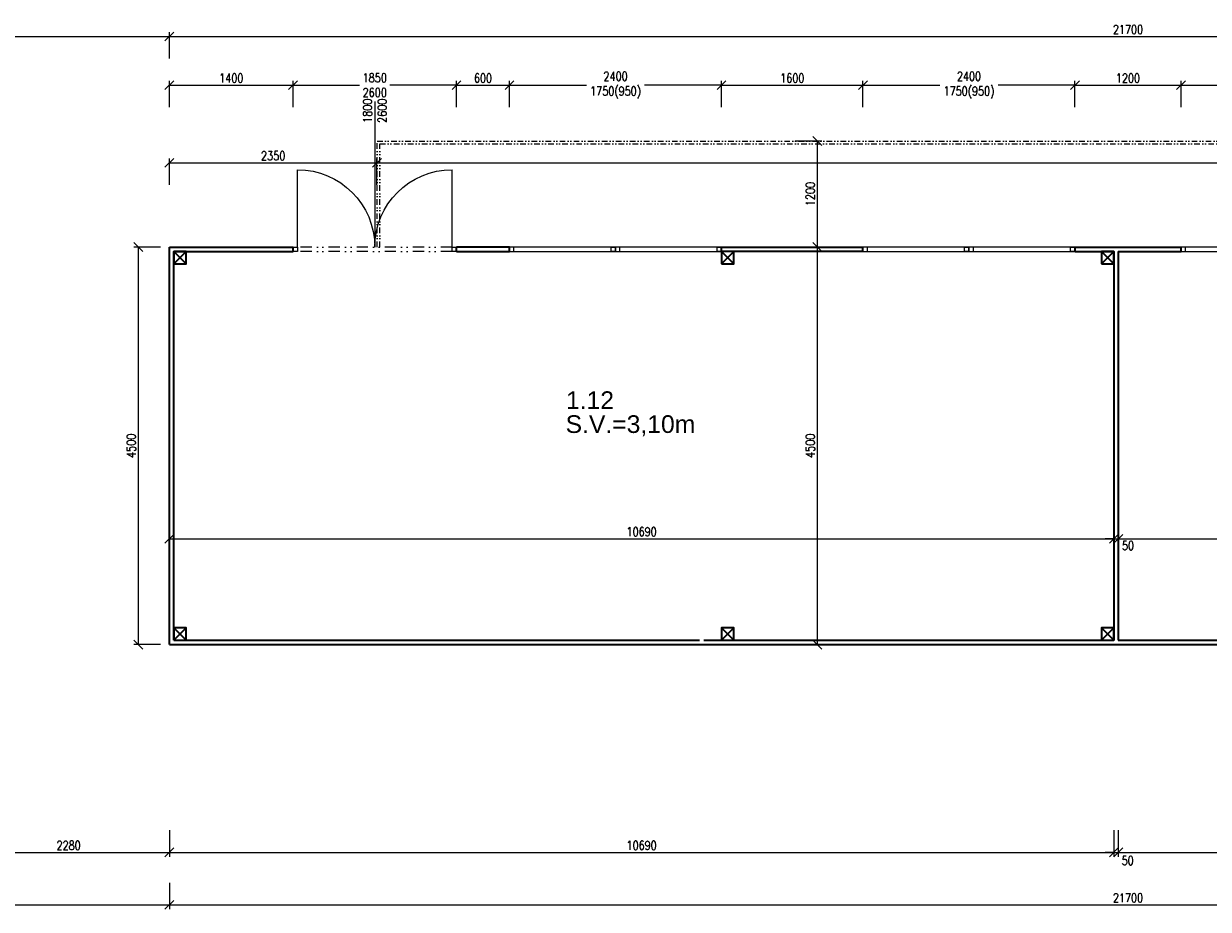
# Model space of a CAD drawing. Header units: millimetres. Extents: x -485339 to 350584, y -1189934 to 0.
# Tile 137 of 178: x 46097 to 59504, y -1099931 to -1089907. Entities that reach past the tile are written whole.
import ezdxf

# ---------------------------------------------------------------- set-up
doc = ezdxf.new("R2010")
doc.units = ezdxf.units.MM
doc.header["$LTSCALE"] = 10
doc.linetypes.add('DĚLICÍ2', pattern=[15.875, 6.35, -3.175, 0, -3.175, 0, -3.175])
doc.layers.get('Defpoints').update_dxf_attribs({"color": 201})
for name, color, linetype, lineweight in [('St__otvory_dveře', 40, 'Continuous', 18), ('St_kóty', 132, 'Continuous', 18), ('St_otvory_okna', 40, 'Continuous', 18), ('St_plocha_místnosti', 250, 'Continuous', 18), ('St_popis_otvory', 40, 'Continuous', 18), ('St_sloupy_opláštění_půdorys', 25, 'Continuous', 35), ('St_čáry_nad', 250, 'DĚLICÍ2', 18), ('St_čáry_obrys', 5, 'Continuous', 35)]:
    doc.layers.add(name, color=color, linetype=linetype, lineweight=lineweight)
doc.styles.add('Andy', font='arial.ttf')
doc.styles.get("Standard").update_dxf_attribs({"font": 'simplex.shx', "width": 0.8})
doc.dimstyles.new('stavebníM50 vnitřní', dxfattribs={"dimtxt": 100, "dimasz": 100, "dimexe": 50, "dimexo": 100, "dimgap": 30, "dimtad": 1, "dimdec": 0, "dimtxsty": 'Standard', "dimblk": 'OBLIQUE', "dimcen": 2.5, "dimclrd": 256, "dimclre": 256, "dimclrt": 256, "dimadec": 0, "dimazin": 0, "dimtfac": 1, "dimtdec": 0, "dimtmove": 2, "dimatfit": 2, "dimldrblk": 'OBLIQUE', "dimfxl": 250, "dimfxlon": 1, "dimlwd": -1, "dimlwe": -1, "dimarcsym": 0})

# ---------------------------------------------------------------- blocks, each defined once
blk = doc.blocks.new('G$C2F820337')
at = {"layer": 'St_sloupy_opláštění_půdorys', "ltscale": 2}
blk.add_lwpolyline([(-70, -70), (70, -70), (70, 70), (-70, 70)], close=True, dxfattribs=at)
for points in [[(-70, 70), (70, -70)], [(70, 70), (-70, -70)]]:
    blk.add_lwpolyline(points, dxfattribs=at)
blk = doc.blocks.new('G$C325A9F68')
at = {"layer": 'St_otvory_okna', "ltscale": 2}
for points in [[(0, 0), (1200, 0), (1200, 50), (0, 50)], [(0, 0), (50, 0), (50, 50), (0, 50)], [(1200, 0), (1150, 0), (1150, 50), (1200, 50)]]:
    blk.add_lwpolyline(points, close=True, dxfattribs=at)
blk = doc.blocks.new('G$C73FA397A')
at = {"layer": 'St__otvory_dveře', "ltscale": 2}
for points in [[(0, -50), (50, -50), (50, 0), (0, 0)], [(1800, -50), (1850, -50), (1850, 0), (1800, 0)]]:
    blk.add_lwpolyline(points, close=True, dxfattribs=at)
at = {"layer": 'St__otvory_dveře', "linetype": 'DĚLICÍ2', "ltscale": 2}
for points in [[(1800, 0), (50, 0)], [(1800, -50), (50, -50)]]:
    blk.add_lwpolyline(points, dxfattribs=at)
at = {"layer": 'St__otvory_dveře', "ltscale": 2}
for points in [[(50, -50), (50, -925)], [(1800, -50), (1800, -925)]]:
    blk.add_lwpolyline(points, dxfattribs=at)
for centre, start, end in [((50, -50), 270, 0), ((1800, -50), 180, 270)]:
    blk.add_arc(centre, 875, start, end, dxfattribs=at)
blk = doc.blocks.new('_OBLIQUE')
at = {"color": 0, "linetype": 'ByBlock'}
blk.add_line((-0.5, -0.5), (0.5, 0.5), dxfattribs=at)
blk = doc.blocks.new('*D5974')
at = {"layer": 'Defpoints', "color": 0}
for p in [(39915, -1096935), (47745, -1096935), (47745, -1099881)]:
    blk.add_point(p, dxfattribs=at)
at = {"layer": 'St_kóty'}
for p, q in [((39915, -1099631), (39915, -1099931)), ((47745, -1099631), (47745, -1099931)), ((39915, -1099881), (47745, -1099881))]:
    blk.add_line(p, q, dxfattribs=at)
at = {"layer": 'St_kóty', "linetype": 'ByBlock', "xscale": 100, "yscale": 100, "zscale": 100, "rotation": 180}
blk.add_blockref('_OBLIQUE', (39915, -1099881), dxfattribs=at)
at = {"layer": 'St_kóty', "linetype": 'ByBlock', "xscale": 100, "yscale": 100, "zscale": 100}
blk.add_blockref('_OBLIQUE', (47745, -1099881), dxfattribs=at)
at = {"layer": 'St_kóty', "insert": (43830, -1099801), "char_height": 100, "attachment_point": 5}
blk.add_mtext('7830', dxfattribs=at)
blk = doc.blocks.new('*D5975')
at = {"layer": 'Defpoints', "color": 0}
for p in [(58435, -1096291), (47745, -1096341), (58435, -1099287)]:
    blk.add_point(p, dxfattribs=at)
at = {"layer": 'St_kóty'}
for p, q in [((47745, -1099037), (47745, -1099337)), ((58435, -1099037), (58435, -1099337)), ((47745, -1099287), (58435, -1099287))]:
    blk.add_line(p, q, dxfattribs=at)
at = {"layer": 'St_kóty', "linetype": 'ByBlock', "xscale": 100, "yscale": 100, "zscale": 100, "rotation": 180}
blk.add_blockref('_OBLIQUE', (47745, -1099287), dxfattribs=at)
at = {"layer": 'St_kóty', "linetype": 'ByBlock', "xscale": 100, "yscale": 100, "zscale": 100}
blk.add_blockref('_OBLIQUE', (58435, -1099287), dxfattribs=at)
at = {"layer": 'St_kóty', "insert": (53090, -1099207), "char_height": 100, "attachment_point": 5}
blk.add_mtext('10690', dxfattribs=at)
blk = doc.blocks.new('*D5976')
at = {"layer": 'Defpoints', "color": 0}
for p in [(58435, -1096291), (58485, -1096291), (58485, -1099287)]:
    blk.add_point(p, dxfattribs=at)
at = {"layer": 'St_kóty'}
for p, q in [((58435, -1099037), (58435, -1099337)), ((58485, -1099037), (58485, -1099337)), ((58435, -1099287), (58335, -1099287)), ((58435, -1099287), (58485, -1099287)), ((58485, -1099287), (58585, -1099287))]:
    blk.add_line(p, q, dxfattribs=at)
at = {"layer": 'St_kóty', "linetype": 'ByBlock', "xscale": 100, "yscale": 100, "zscale": 100}
blk.add_blockref('_OBLIQUE', (58435, -1099287), dxfattribs=at)
at = {"layer": 'St_kóty', "linetype": 'ByBlock', "xscale": 100, "yscale": 100, "zscale": 100, "rotation": 180}
blk.add_blockref('_OBLIQUE', (58485, -1099287), dxfattribs=at)
at = {"layer": 'St_kóty', "insert": (58592, -1099380), "char_height": 100, "attachment_point": 5}
blk.add_mtext('50', dxfattribs=at)
blk = doc.blocks.new('*D5977')
at = {"layer": 'Defpoints', "color": 0}
for p in [(58485, -1096291), (69445, -1096341), (69445, -1099287)]:
    blk.add_point(p, dxfattribs=at)
at = {"layer": 'St_kóty'}
for p, q in [((58485, -1099037), (58485, -1099337)), ((69445, -1099037), (69445, -1099337)), ((58485, -1099287), (69445, -1099287))]:
    blk.add_line(p, q, dxfattribs=at)
at = {"layer": 'St_kóty', "linetype": 'ByBlock', "xscale": 100, "yscale": 100, "zscale": 100, "rotation": 180}
blk.add_blockref('_OBLIQUE', (58485, -1099287), dxfattribs=at)
at = {"layer": 'St_kóty', "linetype": 'ByBlock', "xscale": 100, "yscale": 100, "zscale": 100}
blk.add_blockref('_OBLIQUE', (69445, -1099287), dxfattribs=at)
at = {"layer": 'St_kóty', "insert": (63965, -1099207), "char_height": 100, "attachment_point": 5}
blk.add_mtext('10960', dxfattribs=at)
blk = doc.blocks.new('*D6004')
at = {"layer": 'Defpoints', "color": 0}
for p in [(47745, -1096935), (69445, -1096935), (69445, -1099881)]:
    blk.add_point(p, dxfattribs=at)
at = {"layer": 'St_kóty'}
for p, q in [((47745, -1099631), (47745, -1099931)), ((69445, -1099631), (69445, -1099931)), ((47745, -1099881), (69445, -1099881))]:
    blk.add_line(p, q, dxfattribs=at)
at = {"layer": 'St_kóty', "linetype": 'ByBlock', "xscale": 100, "yscale": 100, "zscale": 100, "rotation": 180}
blk.add_blockref('_OBLIQUE', (47745, -1099881), dxfattribs=at)
at = {"layer": 'St_kóty', "linetype": 'ByBlock', "xscale": 100, "yscale": 100, "zscale": 100}
blk.add_blockref('_OBLIQUE', (69445, -1099881), dxfattribs=at)
at = {"layer": 'St_kóty', "insert": (58595, -1099801), "char_height": 100, "attachment_point": 5}
blk.add_mtext('21700', dxfattribs=at)
blk = doc.blocks.new('*D6011')
at = {"layer": 'Defpoints', "color": 0}
for p in [(45465, -1096685), (47745, -1096935), (47745, -1099287)]:
    blk.add_point(p, dxfattribs=at)
at = {"layer": 'St_kóty'}
for p, q in [((45465, -1099037), (45465, -1099337)), ((47745, -1099037), (47745, -1099337)), ((45465, -1099287), (47745, -1099287))]:
    blk.add_line(p, q, dxfattribs=at)
at = {"layer": 'St_kóty', "linetype": 'ByBlock', "xscale": 100, "yscale": 100, "zscale": 100, "rotation": 180}
blk.add_blockref('_OBLIQUE', (45465, -1099287), dxfattribs=at)
at = {"layer": 'St_kóty', "linetype": 'ByBlock', "xscale": 100, "yscale": 100, "zscale": 100}
blk.add_blockref('_OBLIQUE', (47745, -1099287), dxfattribs=at)
at = {"layer": 'St_kóty', "insert": (46605, -1099207), "char_height": 100, "attachment_point": 5}
blk.add_mtext('2280', dxfattribs=at)
blk = doc.blocks.new('*D6014')
at = {"layer": 'Defpoints', "color": 0}
for p in [(47745, -1090053), (39915, -1091160), (47745, -1091160)]:
    blk.add_point(p, dxfattribs=at)
at = {"layer": 'St_kóty'}
for p, q in [((39915, -1090303), (39915, -1090003)), ((39915, -1090053), (47745, -1090053)), ((47745, -1090303), (47745, -1090003))]:
    blk.add_line(p, q, dxfattribs=at)
at = {"layer": 'St_kóty', "linetype": 'ByBlock', "xscale": 100, "yscale": 100, "zscale": 100, "rotation": 180}
blk.add_blockref('_OBLIQUE', (39915, -1090053), dxfattribs=at)
at = {"layer": 'St_kóty', "linetype": 'ByBlock', "xscale": 100, "yscale": 100, "zscale": 100}
blk.add_blockref('_OBLIQUE', (47745, -1090053), dxfattribs=at)
at = {"layer": 'St_kóty', "insert": (43830, -1089973), "char_height": 100, "attachment_point": 5}
blk.add_mtext('7830', dxfattribs=at)
blk = doc.blocks.new('*D6015')
at = {"layer": 'Defpoints', "color": 0}
for p in [(69445, -1090053), (47745, -1091160), (69445, -1092274)]:
    blk.add_point(p, dxfattribs=at)
at = {"layer": 'St_kóty'}
for p, q in [((47745, -1090303), (47745, -1090003)), ((47745, -1090053), (69445, -1090053)), ((69445, -1090303), (69445, -1090003))]:
    blk.add_line(p, q, dxfattribs=at)
at = {"layer": 'St_kóty', "linetype": 'ByBlock', "xscale": 100, "yscale": 100, "zscale": 100, "rotation": 180}
blk.add_blockref('_OBLIQUE', (47745, -1090053), dxfattribs=at)
at = {"layer": 'St_kóty', "linetype": 'ByBlock', "xscale": 100, "yscale": 100, "zscale": 100}
blk.add_blockref('_OBLIQUE', (69445, -1090053), dxfattribs=at)
at = {"layer": 'St_kóty', "insert": (58595, -1089973), "char_height": 100, "attachment_point": 5}
blk.add_mtext('21700', dxfattribs=at)
blk = doc.blocks.new('*D6022')
at = {"layer": 'Defpoints', "color": 0}
for p in [(49145, -1090603), (47745, -1093286), (49145, -1093286)]:
    blk.add_point(p, dxfattribs=at)
at = {"layer": 'St_kóty'}
for p, q in [((47745, -1090853), (47745, -1090553)), ((47745, -1090603), (49145, -1090603)), ((49145, -1090853), (49145, -1090553))]:
    blk.add_line(p, q, dxfattribs=at)
at = {"layer": 'St_kóty', "linetype": 'ByBlock', "xscale": 100, "yscale": 100, "zscale": 100, "rotation": 180}
blk.add_blockref('_OBLIQUE', (47745, -1090603), dxfattribs=at)
at = {"layer": 'St_kóty', "linetype": 'ByBlock', "xscale": 100, "yscale": 100, "zscale": 100}
blk.add_blockref('_OBLIQUE', (49145, -1090603), dxfattribs=at)
at = {"layer": 'St_kóty', "insert": (48445, -1090523), "char_height": 100, "attachment_point": 5}
blk.add_mtext('1400', dxfattribs=at)
blk = doc.blocks.new('*D6023')
at = {"layer": 'Defpoints', "color": 0}
for p in [(50995, -1090603), (49145, -1093286), (50995, -1093336)]:
    blk.add_point(p, dxfattribs=at)
at = {"layer": 'St_kóty'}
for p, q in [((49145, -1090853), (49145, -1090553)), ((49145, -1090603), (49899, -1090603)), ((50995, -1090603), (50241, -1090603)), ((50995, -1090853), (50995, -1090553))]:
    blk.add_line(p, q, dxfattribs=at)
at = {"layer": 'St_kóty', "linetype": 'ByBlock', "xscale": 100, "yscale": 100, "zscale": 100, "rotation": 180}
blk.add_blockref('_OBLIQUE', (49145, -1090603), dxfattribs=at)
at = {"layer": 'St_kóty', "linetype": 'ByBlock', "xscale": 100, "yscale": 100, "zscale": 100}
blk.add_blockref('_OBLIQUE', (50995, -1090603), dxfattribs=at)
at = {"layer": 'St_kóty', "insert": (50070, -1090603), "char_height": 100, "attachment_point": 5}
blk.add_mtext('1850\\P2600', dxfattribs=at)
blk = doc.blocks.new('*D6024')
at = {"layer": 'Defpoints', "color": 0}
for p in [(51595, -1090603), (50995, -1093336), (51595, -1093311)]:
    blk.add_point(p, dxfattribs=at)
at = {"layer": 'St_kóty'}
for p, q in [((50995, -1090853), (50995, -1090553)), ((50995, -1090603), (51595, -1090603)), ((51595, -1090853), (51595, -1090553))]:
    blk.add_line(p, q, dxfattribs=at)
at = {"layer": 'St_kóty', "linetype": 'ByBlock', "xscale": 100, "yscale": 100, "zscale": 100, "rotation": 180}
blk.add_blockref('_OBLIQUE', (50995, -1090603), dxfattribs=at)
at = {"layer": 'St_kóty', "linetype": 'ByBlock', "xscale": 100, "yscale": 100, "zscale": 100}
blk.add_blockref('_OBLIQUE', (51595, -1090603), dxfattribs=at)
at = {"layer": 'St_kóty', "insert": (51295, -1090523), "char_height": 100, "attachment_point": 5}
blk.add_mtext('600', dxfattribs=at)
blk = doc.blocks.new('*D6025')
at = {"layer": 'Defpoints', "color": 0}
for p in [(53995, -1090603), (51595, -1093311), (53995, -1093311)]:
    blk.add_point(p, dxfattribs=at)
at = {"layer": 'St_kóty'}
for p, q in [((51595, -1090853), (51595, -1090553)), ((51595, -1090603), (52466, -1090603)), ((53995, -1090603), (53124, -1090603)), ((53995, -1090853), (53995, -1090553))]:
    blk.add_line(p, q, dxfattribs=at)
at = {"layer": 'St_kóty', "linetype": 'ByBlock', "xscale": 100, "yscale": 100, "zscale": 100, "rotation": 180}
blk.add_blockref('_OBLIQUE', (51595, -1090603), dxfattribs=at)
at = {"layer": 'St_kóty', "linetype": 'ByBlock', "xscale": 100, "yscale": 100, "zscale": 100}
blk.add_blockref('_OBLIQUE', (53995, -1090603), dxfattribs=at)
at = {"layer": 'St_kóty', "insert": (52795, -1090603), "char_height": 100, "attachment_point": 5}
blk.add_mtext('2400\\P1750(950)', dxfattribs=at)
blk = doc.blocks.new('*D6026')
at = {"layer": 'Defpoints', "color": 0}
for p in [(55595, -1090603), (53995, -1093311), (55595, -1093311)]:
    blk.add_point(p, dxfattribs=at)
at = {"layer": 'St_kóty'}
for p, q in [((53995, -1090853), (53995, -1090553)), ((53995, -1090603), (55595, -1090603)), ((55595, -1090853), (55595, -1090553))]:
    blk.add_line(p, q, dxfattribs=at)
at = {"layer": 'St_kóty', "linetype": 'ByBlock', "xscale": 100, "yscale": 100, "zscale": 100, "rotation": 180}
blk.add_blockref('_OBLIQUE', (53995, -1090603), dxfattribs=at)
at = {"layer": 'St_kóty', "linetype": 'ByBlock', "xscale": 100, "yscale": 100, "zscale": 100}
blk.add_blockref('_OBLIQUE', (55595, -1090603), dxfattribs=at)
at = {"layer": 'St_kóty', "insert": (54795, -1090523), "char_height": 100, "attachment_point": 5}
blk.add_mtext('1600', dxfattribs=at)
blk = doc.blocks.new('*D6027')
at = {"layer": 'Defpoints', "color": 0}
for p in [(57995, -1090603), (55595, -1093311), (57995, -1093311)]:
    blk.add_point(p, dxfattribs=at)
at = {"layer": 'St_kóty'}
for p, q in [((55595, -1090853), (55595, -1090553)), ((55595, -1090603), (56466, -1090603)), ((57995, -1090603), (57124, -1090603)), ((57995, -1090853), (57995, -1090553))]:
    blk.add_line(p, q, dxfattribs=at)
at = {"layer": 'St_kóty', "linetype": 'ByBlock', "xscale": 100, "yscale": 100, "zscale": 100, "rotation": 180}
blk.add_blockref('_OBLIQUE', (55595, -1090603), dxfattribs=at)
at = {"layer": 'St_kóty', "linetype": 'ByBlock', "xscale": 100, "yscale": 100, "zscale": 100}
blk.add_blockref('_OBLIQUE', (57995, -1090603), dxfattribs=at)
at = {"layer": 'St_kóty', "insert": (56795, -1090603), "char_height": 100, "attachment_point": 5}
blk.add_mtext('2400\\P1750(950)', dxfattribs=at)
blk = doc.blocks.new('*D6028')
at = {"layer": 'Defpoints', "color": 0}
for p in [(59195, -1090603), (57995, -1093311), (59195, -1093311)]:
    blk.add_point(p, dxfattribs=at)
at = {"layer": 'St_kóty'}
for p, q in [((57995, -1090853), (57995, -1090553)), ((57995, -1090603), (59195, -1090603)), ((59195, -1090853), (59195, -1090553))]:
    blk.add_line(p, q, dxfattribs=at)
at = {"layer": 'St_kóty', "linetype": 'ByBlock', "xscale": 100, "yscale": 100, "zscale": 100, "rotation": 180}
blk.add_blockref('_OBLIQUE', (57995, -1090603), dxfattribs=at)
at = {"layer": 'St_kóty', "linetype": 'ByBlock', "xscale": 100, "yscale": 100, "zscale": 100}
blk.add_blockref('_OBLIQUE', (59195, -1090603), dxfattribs=at)
at = {"layer": 'St_kóty', "insert": (58595, -1090523), "char_height": 100, "attachment_point": 5}
blk.add_mtext('1200', dxfattribs=at)
blk = doc.blocks.new('*D6029')
at = {"layer": 'Defpoints', "color": 0}
for p in [(62795, -1090603), (59195, -1093311), (62795, -1093311)]:
    blk.add_point(p, dxfattribs=at)
at = {"layer": 'St_kóty'}
for p, q in [((59195, -1090853), (59195, -1090553)), ((59195, -1090603), (60666, -1090603)), ((62795, -1090603), (61324, -1090603)), ((62795, -1090853), (62795, -1090553))]:
    blk.add_line(p, q, dxfattribs=at)
at = {"layer": 'St_kóty', "linetype": 'ByBlock', "xscale": 100, "yscale": 100, "zscale": 100, "rotation": 180}
blk.add_blockref('_OBLIQUE', (59195, -1090603), dxfattribs=at)
at = {"layer": 'St_kóty', "linetype": 'ByBlock', "xscale": 100, "yscale": 100, "zscale": 100}
blk.add_blockref('_OBLIQUE', (62795, -1090603), dxfattribs=at)
at = {"layer": 'St_kóty', "insert": (60995, -1090603), "char_height": 100, "attachment_point": 5}
blk.add_mtext('3600\\P1750(950)', dxfattribs=at)
blk = doc.blocks.new('*D6066')
at = {"layer": 'Defpoints', "color": 0}
for p in [(58435, -1095737), (47745, -1096935), (58435, -1096885)]:
    blk.add_point(p, dxfattribs=at)
at = {"layer": 'St_kóty'}
for p, q in [((47745, -1095987), (47745, -1095687)), ((47745, -1095737), (58435, -1095737)), ((58435, -1095987), (58435, -1095687))]:
    blk.add_line(p, q, dxfattribs=at)
at = {"layer": 'St_kóty', "linetype": 'ByBlock', "xscale": 100, "yscale": 100, "zscale": 100, "rotation": 180}
blk.add_blockref('_OBLIQUE', (47745, -1095737), dxfattribs=at)
at = {"layer": 'St_kóty', "linetype": 'ByBlock', "xscale": 100, "yscale": 100, "zscale": 100}
blk.add_blockref('_OBLIQUE', (58435, -1095737), dxfattribs=at)
at = {"layer": 'St_kóty', "insert": (53090, -1095657), "char_height": 100, "attachment_point": 5}
blk.add_mtext('10690', dxfattribs=at)
blk = doc.blocks.new('*D6067')
at = {"layer": 'Defpoints', "color": 0}
for p in [(58485, -1095737), (58435, -1096885), (58485, -1096885)]:
    blk.add_point(p, dxfattribs=at)
at = {"layer": 'St_kóty'}
for p, q in [((58435, -1095737), (58335, -1095737)), ((58435, -1095987), (58435, -1095687)), ((58435, -1095737), (58485, -1095737)), ((58485, -1095987), (58485, -1095687)), ((58485, -1095737), (58585, -1095737))]:
    blk.add_line(p, q, dxfattribs=at)
at = {"layer": 'St_kóty', "linetype": 'ByBlock', "xscale": 100, "yscale": 100, "zscale": 100}
blk.add_blockref('_OBLIQUE', (58435, -1095737), dxfattribs=at)
at = {"layer": 'St_kóty', "linetype": 'ByBlock', "xscale": 100, "yscale": 100, "zscale": 100, "rotation": 180}
blk.add_blockref('_OBLIQUE', (58485, -1095737), dxfattribs=at)
at = {"layer": 'St_kóty', "insert": (58595, -1095815), "char_height": 100, "attachment_point": 5}
blk.add_mtext('50', dxfattribs=at)
blk = doc.blocks.new('*D6068')
at = {"layer": 'Defpoints', "color": 0}
for p in [(69445, -1095737), (58485, -1096885), (69445, -1096935)]:
    blk.add_point(p, dxfattribs=at)
at = {"layer": 'St_kóty'}
for p, q in [((58485, -1095987), (58485, -1095687)), ((58485, -1095737), (69445, -1095737)), ((69445, -1095987), (69445, -1095687))]:
    blk.add_line(p, q, dxfattribs=at)
at = {"layer": 'St_kóty', "linetype": 'ByBlock', "xscale": 100, "yscale": 100, "zscale": 100, "rotation": 180}
blk.add_blockref('_OBLIQUE', (58485, -1095737), dxfattribs=at)
at = {"layer": 'St_kóty', "linetype": 'ByBlock', "xscale": 100, "yscale": 100, "zscale": 100}
blk.add_blockref('_OBLIQUE', (69445, -1095737), dxfattribs=at)
at = {"layer": 'St_kóty', "insert": (63965, -1095657), "char_height": 100, "attachment_point": 5}
blk.add_mtext('10960', dxfattribs=at)
blk = doc.blocks.new('*D6069')
at = {"layer": 'Defpoints', "color": 0}
for p in [(47745, -1092435), (47394, -1096935), (47745, -1096935)]:
    blk.add_point(p, dxfattribs=at)
at = {"layer": 'St_kóty'}
for p, q in [((47644, -1092435), (47344, -1092435)), ((47394, -1092435), (47394, -1096935)), ((47644, -1096935), (47344, -1096935))]:
    blk.add_line(p, q, dxfattribs=at)
at = {"layer": 'St_kóty', "linetype": 'ByBlock', "xscale": 100, "yscale": 100, "zscale": 100}
for p, rotation in [((47394, -1092435), 90), ((47394, -1096935), 270)]:
    blk.add_blockref('_OBLIQUE', p, dxfattribs=dict(at, rotation=rotation))
at = {"layer": 'St_kóty', "insert": (47314, -1094685), "char_height": 100, "attachment_point": 5, "rotation": 90}
blk.add_mtext('4500', dxfattribs=at)
blk = doc.blocks.new('*D6070')
at = {"layer": 'Defpoints', "color": 0}
for p in [(55079, -1092435), (58435, -1092435), (58435, -1096935)]:
    blk.add_point(p, dxfattribs=at)
at = {"layer": 'St_kóty'}
for p, q in [((55329, -1092435), (55029, -1092435)), ((55079, -1096935), (55079, -1092435)), ((55329, -1096935), (55029, -1096935))]:
    blk.add_line(p, q, dxfattribs=at)
at = {"layer": 'St_kóty', "linetype": 'ByBlock', "xscale": 100, "yscale": 100, "zscale": 100}
for p, rotation in [((55079, -1092435), 90), ((55079, -1096935), 270)]:
    blk.add_blockref('_OBLIQUE', p, dxfattribs=dict(at, rotation=rotation))
at = {"layer": 'St_kóty', "insert": (54999, -1094685), "char_height": 100, "attachment_point": 5, "rotation": 90}
blk.add_mtext('4500', dxfattribs=at)
blk = doc.blocks.new('*D6071')
at = {"layer": 'Defpoints', "color": 0}
for p in [(0, -1091235), (55079, -1091235), (58435, -1092435)]:
    blk.add_point(p, dxfattribs=at)
at = {"layer": 'St_kóty'}
for p, q in [((54829, -1091235), (55129, -1091235)), ((55079, -1092435), (55079, -1091235)), ((55329, -1092435), (55029, -1092435))]:
    blk.add_line(p, q, dxfattribs=at)
at = {"layer": 'St_kóty', "linetype": 'ByBlock', "xscale": 100, "yscale": 100, "zscale": 100}
for p, rotation in [((55079, -1091235), 90), ((55079, -1092435), 270)]:
    blk.add_blockref('_OBLIQUE', p, dxfattribs=dict(at, rotation=rotation))
at = {"layer": 'St_kóty', "insert": (54999, -1091835), "char_height": 100, "attachment_point": 5, "rotation": 90}
blk.add_mtext('1200', dxfattribs=at)
blk = doc.blocks.new('*D6072')
at = {"layer": 'Defpoints', "color": 0}
for p in [(50095, -1091482), (50095, -1091837), (47745, -1092435)]:
    blk.add_point(p, dxfattribs=at)
at = {"layer": 'St_kóty'}
for p, q in [((47745, -1091732), (47745, -1091432)), ((50095, -1091732), (50095, -1091432)), ((47745, -1091482), (50095, -1091482))]:
    blk.add_line(p, q, dxfattribs=at)
at = {"layer": 'St_kóty', "linetype": 'ByBlock', "xscale": 100, "yscale": 100, "zscale": 100, "rotation": 180}
blk.add_blockref('_OBLIQUE', (47745, -1091482), dxfattribs=at)
at = {"layer": 'St_kóty', "linetype": 'ByBlock', "xscale": 100, "yscale": 100, "zscale": 100}
blk.add_blockref('_OBLIQUE', (50095, -1091482), dxfattribs=at)
at = {"layer": 'St_kóty', "insert": (48920, -1091402), "char_height": 100, "attachment_point": 5}
blk.add_mtext('2350', dxfattribs=at)
blk = doc.blocks.new('*D6073')
at = {"layer": 'Defpoints', "color": 0}
for p in [(70345, -1091235), (70345, -1091482), (50095, -1091837)]:
    blk.add_point(p, dxfattribs=at)
at = {"layer": 'St_kóty'}
for p, q in [((70345, -1091335), (70345, -1091532)), ((50095, -1091732), (50095, -1091432)), ((50095, -1091482), (70345, -1091482))]:
    blk.add_line(p, q, dxfattribs=at)
at = {"layer": 'St_kóty', "linetype": 'ByBlock', "xscale": 100, "yscale": 100, "zscale": 100, "rotation": 180}
blk.add_blockref('_OBLIQUE', (50095, -1091482), dxfattribs=at)
at = {"layer": 'St_kóty', "linetype": 'ByBlock', "xscale": 100, "yscale": 100, "zscale": 100}
blk.add_blockref('_OBLIQUE', (70345, -1091482), dxfattribs=at)
at = {"layer": 'St_kóty', "insert": (60220, -1091402), "char_height": 100, "attachment_point": 5}
blk.add_mtext('20250', dxfattribs=at)

msp = doc.modelspace()

# ---------------------------------------------------------------- linework, layer by layer
at = {"layer": 'St_popis_otvory'}
msp.add_lwpolyline([(50070.3, -1090787.9), (50070.3, -1092435.4)], dxfattribs=at)
at = {"layer": 'St_čáry_nad'}
for points in [[(50096.3, -1092435.4), (50096.3, -1091235.4), (69445.3, -1091235.4), (70345.3, -1091235.4), (70345.3, -1095635.4)], [(50126.3, -1092435.4), (50126.3, -1091265.4), (69445.3, -1091265.4), (70315.3, -1091265.4), (70315.3, -1095665.4)]]:
    msp.add_lwpolyline(points, dxfattribs=at)
at = {"layer": 'St_čáry_obrys'}
for points in [[(47745.3, -1096935.4), (47745.3, -1092435.4)], [(47745.3, -1092435.4), (47924.2, -1092435.4), (49145.3, -1092435.4)], [(47795.3, -1096885.4), (47795.3, -1092485.4)], [(47795.3, -1092485.4), (47924.2, -1092485.4), (49145.3, -1092485.4)], [(49145.3, -1092485.4), (49145.3, -1092435.4)], [(50995.3, -1092485.4), (50995.3, -1092435.4)], [(51595.3, -1092435.4), (50995.3, -1092435.4)], [(50995.3, -1092485.4), (51595.3, -1092485.4)], [(51595.3, -1092485.4), (51595.3, -1092435.4)], [(53995.3, -1092485.4), (53995.3, -1092435.4)], [(53995.3, -1092435.4), (55595.3, -1092435.4)], [(55595.3, -1092485.4), (53995.3, -1092485.4)], [(55595.3, -1092485.4), (55595.3, -1092435.4)], [(57995.3, -1092485.4), (57995.3, -1092435.4)], [(57995.3, -1092435.4), (59195.3, -1092435.4)], [(57995.3, -1092485.4), (58435.3, -1092485.4)], [(58435.3, -1092485.4), (58435.3, -1096885.4)], [(58485.3, -1092485.4), (59195.3, -1092485.4)], [(58485.3, -1092485.4), (58485.3, -1096885.4)], [(59195.3, -1092485.4), (59195.3, -1092435.4)], [(47745.3, -1096935.4), (69445.3, -1096935.4)], [(47795.3, -1096885.4), (53745.3, -1096885.4)], [(53795.3, -1096885.4), (58435.3, -1096885.4)], [(58485.3, -1096885.4), (63145.3, -1096885.4)]]:
    msp.add_lwpolyline(points, dxfattribs=at)

# ---------------------------------------------------------------- block references
at = {"layer": 'St__otvory_dveře', "xscale": -1, "rotation": 180}
msp.add_blockref('G$C73FA397A', (49145.3, -1092485.4), dxfattribs=at)
at = {"layer": 'St_otvory_okna', "ltscale": 2}
for p in [(51595.3, -1092485.4), (52795.3, -1092485.4), (55595.3, -1092485.4), (56795.3, -1092485.4), (59195.3, -1092485.4)]:
    msp.add_blockref('G$C325A9F68', p, dxfattribs=at)
at = {"layer": 'St_sloupy_opláštění_půdorys', "ltscale": 2}
for p in [(47865.3, -1092555.4), (54065.3, -1092555.4), (58365.3, -1092555.4), (47865.3, -1096815.4), (54065.3, -1096815.4), (58365.3, -1096815.4)]:
    msp.add_blockref('G$C2F820337', p, dxfattribs=at)

# ---------------------------------------------------------------- texts
at = {"layer": 'St_plocha_místnosti', "ltscale": 2, "style": 'Andy'}
for s, p in [('1.12', (52233.9, -1094268.7)), ('S.V.=3,10m', (52230.1, -1094539.4))]:
    msp.add_text(s, height=200, dxfattribs=at).set_placement(p)
at = {"layer": 'St_popis_otvory', "insert": (50070.3, -1090893), "char_height": 100, "width": 1342.526, "attachment_point": 5, "rotation": 90}
msp.add_mtext('1800\\P2600', dxfattribs=at)

# ---------------------------------------------------------------- dimensions: what is measured, and where the dimension line sits
at = {"layer": 'St_kóty'}
for base, p1, p2, picture, middle in [((47745.3, -1090053.1), (39915.3, -1091160.1), (47745.3, -1091160.1), '*D6014', (43830.3, -1089973.1)), ((69445.3, -1090053.1), (47745.3, -1091160.1), (69445.3, -1092273.8), '*D6015', (58595.3, -1089973.1)), ((49145.3, -1090603.1), (47745.3, -1093286.3), (49145.3, -1093286.3), '*D6022', (48445.3, -1090523.1)), ((51595.3, -1090603.1), (50995.3, -1093336.3), (51595.3, -1093311.3), '*D6024', (51295.3, -1090523.1)), ((55595.3, -1090603.1), (53995.3, -1093311.3), (55595.3, -1093311.3), '*D6026', (54795.3, -1090523.1)), ((59195.3, -1090603.1), (57995.3, -1093311.3), (59195.3, -1093311.3), '*D6028', (58595.3, -1090523.1)), ((50094.7992, -1091482.0822), (47745.2509, -1092435.3912), (50094.7992, -1091836.7683), '*D6072', (48920.0251, -1091402.0822)), ((70345.2509, -1091482.0822), (50094.7992, -1091836.7683), (70345.2509, -1091235.3912), '*D6073', (60220.0251, -1091402.0822)), ((58435.3, -1095737), (47745.3, -1096935.4), (58435.3, -1096885.4), '*D6066', (53090.3, -1095657)), ((69445.3, -1095737), (58485.3, -1096885.4), (69445.3, -1096935.4), '*D6068', (63965.3, -1095657)), ((58435.3, -1099287), (47745.3, -1096341.5), (58435.3, -1096291.5), '*D5975', (53090.3, -1099207)), ((69445.3, -1099287), (58485.3, -1096291.5), (69445.3, -1096341.5), '*D5977', (63965.3, -1099207)), ((47745.3, -1099287), (45465.3, -1096685.4), (47745.3, -1096935.4), '*D6011', (46605.3, -1099207)), ((47745.3, -1099881), (39915.3, -1096935.4), (47745.3, -1096935.4), '*D5974', (43830.3, -1099801)), ((69445.3, -1099881), (47745.3, -1096935.4), (69445.3, -1096935.4), '*D6004', (58595.3, -1099801))]:
    dim = msp.add_linear_dim(base=base, p1=p1, p2=p2, dimstyle='stavebníM50 vnitřní', dxfattribs=at)
    dim.commit()
    dim.dimension.update_dxf_attribs({"geometry": picture, "text_midpoint": middle})
for base, p1, p2, text, picture, middle in [((50995.3, -1090603.1), (49145.3, -1093286.3), (50995.3, -1093336.3), '<>\\P2600', '*D6023', (50070.3, -1090603.1)), ((53995.3, -1090603.1), (51595.3, -1093311.3), (53995.3, -1093311.3), '<>\\P1750(950)', '*D6025', (52795.3, -1090603.1)), ((57995.3, -1090603.1), (55595.3, -1093311.3), (57995.3, -1093311.3), '<>\\P1750(950)', '*D6027', (56795.3, -1090603.1)), ((62795.3, -1090603.1), (59195.3, -1093311.3), (62795.3, -1093311.3), '<>\\P1750(950)', '*D6029', (60995.3, -1090603.1))]:
    dim = msp.add_linear_dim(base=base, p1=p1, p2=p2, text=text, dimstyle='stavebníM50 vnitřní', dxfattribs=at)
    dim.commit()
    dim.dimension.update_dxf_attribs({"geometry": picture, "text_midpoint": middle, "dimtype": 160})
for base, p1, p2, picture, middle in [((55079.4, -1091235.4), (58435.3, -1092435.4), (0, -1091235.4), '*D6071', (54999.4, -1091835.4)), ((47394.3, -1096935.4), (47745.3, -1092435.4), (47745.3, -1096935.4), '*D6069', (47314.3, -1094685.4)), ((55079.4, -1092435.4), (58435.3, -1096935.4), (58435.3, -1092435.4), '*D6070', (54999.4, -1094685.4))]:
    dim = msp.add_linear_dim(base=base, p1=p1, p2=p2, angle=90, dimstyle='stavebníM50 vnitřní', dxfattribs=at)
    dim.commit()
    dim.dimension.update_dxf_attribs({"geometry": picture, "text_midpoint": middle})
for base, p1, p2, picture, middle in [((58485.3, -1095737), (58435.3, -1096885.4), (58485.3, -1096885.4), '*D6067', (58594.9, -1095815.1)), ((58485.3, -1099287), (58435.3, -1096291.5), (58485.3, -1096291.5), '*D5976', (58591.9, -1099380.5))]:
    dim = msp.add_linear_dim(base=base, p1=p1, p2=p2, dimstyle='stavebníM50 vnitřní', dxfattribs=at)
    dim.commit()
    dim.dimension.update_dxf_attribs({"geometry": picture, "text_midpoint": middle, "dimtype": 160})

doc.saveas('drawing.dxf')
